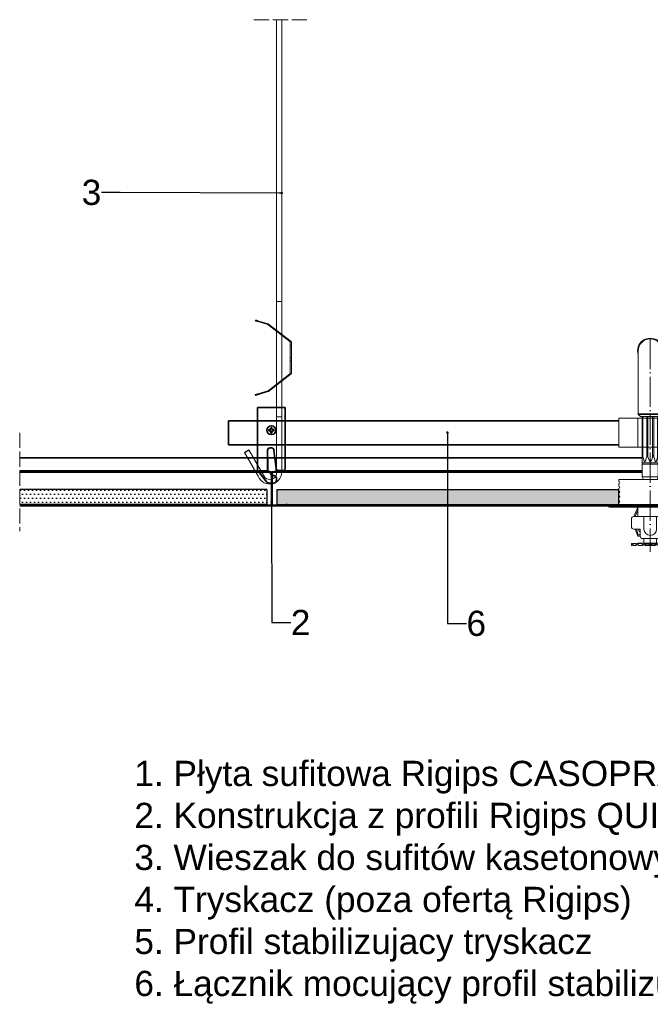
# Model space of a CAD drawing. Header units: millimetres. Extents: x 2242 to 3342, y 4916 to 5698.
# Tile 1 of 2: x 2242 to 2742, y 4916 to 5698. Entities that reach past the tile are written whole.
import ezdxf
from ezdxf import colors
from ezdxf.entities.mleader import LeaderData, LeaderLine
from ezdxf.math import Vec2, Vec3

# ---------------------------------------------------------------- set-up
doc = ezdxf.new("R2010")
doc.units = ezdxf.units.MM
doc.linetypes.add('ACAD_ISO02W100', pattern=[15, 12, -3])
doc.linetypes.add('ACAD_ISO04W100', pattern=[30, 24, -3, 0, -3])
for name, color, linetype, lineweight in [('_RIGIPS AKCESORIA', 7, 'Continuous', 15), ('_Rigips Profil', 7, 'Continuous', 35), ('_RIGIPS PŁYTA', 7, 'Continuous', 25), ('Koniec', 7, 'ACAD_ISO02W100', 9), ('os', 7, 'ACAD_ISO04W100', 9), ('Wymiary', 7, 'Continuous', 18)]:
    doc.layers.add(name, color=color, linetype=linetype, lineweight=lineweight)
doc.layers.add('_Rigips Plyta', color=7, linetype='Continuous')
doc.layers.add('wełna', color=7, linetype='BATTING')
doc.styles.get("Standard").update_dxf_attribs({"font": 'arial.ttf'})
doc.linetypes.add('BATTING', pattern='A,0.00254,-2.54,[134,ltypeshp.shx,S=2.54,R=0,X=-2.54,Y=0],-5.08,[134,ltypeshp.shx,S=2.54,R=180,X=2.54,Y=0],-2.54', length=10.16254)

# ---------------------------------------------------------------- blocks, each defined once
blk = doc.blocks.new('T24')
at = {"layer": '_Rigips Profil'}
for p, q in [((302.61, -139.67), (302.61, -129.54)), ((302.81, -129.34), (308.91, -129.34)), ((309.11, -129.54), (309.11, -139.67)), ((305.45, -140.31), (302.78, -139.87)), ((305.61, -140.51), (305.61, -166.64)), ((306.11, -140.51), (306.11, -166.64)), ((308.95, -139.87), (306.28, -140.31)), ((293.86, -167.24), (293.86, -166.44)), ((293.96, -166.34), (294.86, -166.34)), ((293.96, -167.34), (317.76, -167.34)), ((294.36, -166.84), (305.41, -166.84)), ((306.31, -166.84), (317.36, -166.84)), ((317.76, -166.34), (316.86, -166.34)), ((317.86, -167.24), (317.86, -166.44))]:
    blk.add_line(p, q, dxfattribs=at)
for centre, radius, start, end in [((302.81, -129.54), 0.2, 90, 180), ((308.91, -129.54), 0.2, 0, 90), ((302.81, -139.67), 0.2, 180, 260.53768), ((305.41, -140.51), 0.2, 0, 80.53768), ((306.31, -140.51), 0.2, 99.46232, 180), ((308.91, -139.67), 0.2, 279.46232, 0), ((293.96, -166.44), 0.1, 90, 180), ((293.96, -167.24), 0.1, 180, 270), ((305.41, -166.64), 0.2, 270, 0), ((306.31, -166.64), 0.2, 180, 270), ((317.76, -166.44), 0.1, 0, 90), ((317.76, -167.24), 0.1, 270, 0)]:
    blk.add_arc(centre, radius, start, end, dxfattribs=at)
blk = doc.blocks.new('wieszak')
for p, q in [((2361.55, 5697.99), (2361.54, 5382.75)), ((2365.55, 5697.99), (2365.54, 5382.75)), ((2361.55, 5474.31), (2361.54, 5337.01)), ((2365.56, 5474.31), (2365.54, 5340.74)), ((2365.54, 5382.75), (2361.54, 5382.75)), ((2346.88, 5335.74), (2336.08, 5354.46)), ((2352.21, 5334.51), (2339.54, 5356.46))]:
    blk.add_line(p, q)
blk.add_lwpolyline([(2365.54, 5474.31), (2361.54, 5474.31)], close=True)
at = {"color": 253, "lineweight": 0}
for points in [[(2344.62, 5459.03), (2344.79, 5459.58)], [(2346.58, 5458.4), (2346.46, 5458.44), (2346.34, 5458.47), (2346.22, 5458.5), (2346.12, 5458.55), (2346.01, 5458.58), (2345.9, 5458.61), (2345.81, 5458.64), (2345.72, 5458.67), (2345.63, 5458.7), (2345.54, 5458.73), (2345.45, 5458.75), (2345.37, 5458.77), (2345.3, 5458.8), (2345.22, 5458.82), (2345.15, 5458.85), (2345.09, 5458.86), (2345.03, 5458.88), (2344.97, 5458.91), (2344.92, 5458.92), (2344.87, 5458.94), (2344.83, 5458.95), (2344.79, 5458.96), (2344.76, 5458.97), (2344.72, 5458.99), (2344.7, 5459), (2344.68, 5459), (2344.66, 5459.01), (2344.64, 5459.01), (2344.63, 5459.02), (2344.62, 5459.03), (2344.63, 5459.03), (2344.64, 5459.02), (2344.66, 5459.02), (2344.68, 5459.01), (2344.7, 5459.01), (2344.72, 5459), (2344.76, 5459), (2344.79, 5458.99), (2344.83, 5458.97), (2344.87, 5458.96), (2344.92, 5458.95), (2344.97, 5458.94), (2345.03, 5458.92), (2345.09, 5458.91), (2345.15, 5458.88), (2345.22, 5458.86), (2345.3, 5458.85), (2345.37, 5458.82), (2345.45, 5458.8), (2345.54, 5458.77), (2345.63, 5458.75), (2345.72, 5458.73), (2345.81, 5458.7), (2345.9, 5458.67), (2346.01, 5458.64), (2346.12, 5458.61), (2346.22, 5458.58), (2346.34, 5458.55), (2346.46, 5458.51), (2346.58, 5458.47), (2354.44, 5456.11), (2354.44, 5456.04)], [(2346.75, 5458.96), (2354.83, 5456.54), (2354.83, 5456.61), (2346.75, 5459.04), (2346.62, 5459.07), (2346.51, 5459.1), (2346.39, 5459.13), (2346.29, 5459.17), (2346.18, 5459.2), (2346.08, 5459.23), (2345.98, 5459.26), (2345.88, 5459.28), (2345.79, 5459.31), (2345.7, 5459.34), (2345.62, 5459.36), (2345.54, 5459.38), (2345.46, 5459.4), (2345.39, 5459.43), (2345.32, 5459.45), (2345.26, 5459.46), (2345.2, 5459.48), (2345.14, 5459.49), (2345.09, 5459.51), (2345.04, 5459.52), (2344.99, 5459.54), (2344.96, 5459.54), (2344.92, 5459.55), (2344.89, 5459.56), (2344.86, 5459.57), (2344.84, 5459.58), (2344.82, 5459.58), (2344.81, 5459.58), (2344.8, 5459.58), (2344.79, 5459.58), (2344.8, 5459.58), (2344.81, 5459.58), (2344.82, 5459.57), (2344.84, 5459.56), (2344.86, 5459.55), (2344.89, 5459.54), (2344.92, 5459.54), (2344.96, 5459.52), (2344.99, 5459.51), (2345.04, 5459.49), (2345.09, 5459.48), (2345.14, 5459.46), (2345.2, 5459.45), (2345.26, 5459.42), (2345.32, 5459.4), (2345.39, 5459.38), (2345.46, 5459.36), (2345.54, 5459.34), (2345.62, 5459.31), (2345.7, 5459.28), (2345.79, 5459.26), (2345.88, 5459.22), (2345.98, 5459.2), (2346.08, 5459.17), (2346.18, 5459.13), (2346.29, 5459.1), (2346.39, 5459.07), (2346.51, 5459.04), (2346.62, 5459), (2346.75, 5458.96)], [(2345.13, 5458.89), (2345.3, 5459.45)], [(2345.13, 5458.85), (2345.3, 5459.41)], [(2346.58, 5458.47), (2346.75, 5459.04)], [(2346.75, 5458.96), (2346.58, 5458.4), (2354.44, 5456.04)], [(2354.44, 5456.11), (2354.62, 5456.05), (2354.77, 5455.94)], [(2354.77, 5455.87), (2354.62, 5455.97), (2354.44, 5456.04)], [(2354.53, 5456.01), (2354.53, 5456.08)], [(2354.62, 5455.97), (2354.62, 5456.05)], [(2354.7, 5455.93), (2354.7, 5456)], [(2371.99, 5442.47), (2354.77, 5455.87), (2354.77, 5455.94), (2371.99, 5442.55), (2371.99, 5442.47)], [(2354.77, 5455.87), (2354.77, 5455.94)], [(2355.16, 5456.44), (2355, 5456.54), (2354.83, 5456.61)], [(2354.83, 5456.54), (2355, 5456.47), (2355.16, 5456.37)], [(2354.92, 5456.51), (2354.92, 5456.58)], [(2355, 5456.47), (2355, 5456.54)], [(2355.08, 5456.42), (2355.08, 5456.49)], [(2355.16, 5456.37), (2373.01, 5442.47), (2373.01, 5442.55), (2355.16, 5456.44), (2355.16, 5456.37)], [(2355.16, 5456.37), (2355.16, 5456.44)], [(2361.61, 5450.59), (2361.99, 5451.09)], [(2363.37, 5449.21), (2363.43, 5449.15), (2363.51, 5449.1), (2363.58, 5449.04), (2363.65, 5448.98), (2363.73, 5448.92), (2363.8, 5448.87), (2363.87, 5448.81), (2363.94, 5448.76), (2364.01, 5448.7), (2364.08, 5448.65), (2364.15, 5448.61), (2364.21, 5448.55), (2364.28, 5448.5), (2364.33, 5448.45), (2364.4, 5448.41), (2364.46, 5448.36), (2364.51, 5448.32), (2364.57, 5448.27), (2364.62, 5448.23), (2364.68, 5448.2), (2364.73, 5448.15), (2364.77, 5448.12), (2364.82, 5448.08), (2364.86, 5448.05), (2364.9, 5448.02), (2364.93, 5447.99), (2364.96, 5447.97), (2365, 5447.94), (2365.03, 5447.92), (2365.05, 5447.9), (2365.08, 5447.88), (2365.1, 5447.87), (2365.11, 5447.86), (2365.13, 5447.84), (2365.14, 5447.84), (2365.14, 5447.84), (2365.15, 5447.83), (2365.15, 5447.84), (2365.14, 5447.84), (2365.14, 5447.84), (2365.12, 5447.86), (2365.1, 5447.87), (2365.09, 5447.88), (2365.06, 5447.9), (2365.04, 5447.92), (2365.01, 5447.94), (2364.98, 5447.97), (2364.95, 5447.99), (2364.92, 5448.02), (2364.87, 5448.05), (2364.83, 5448.08), (2364.79, 5448.12), (2364.74, 5448.15), (2364.69, 5448.2), (2364.65, 5448.23), (2364.6, 5448.27), (2364.54, 5448.32), (2364.48, 5448.36), (2364.42, 5448.41), (2364.37, 5448.45), (2364.3, 5448.5), (2364.24, 5448.55), (2364.17, 5448.61), (2364.11, 5448.65), (2364.04, 5448.7), (2363.97, 5448.76), (2363.9, 5448.81), (2363.83, 5448.87), (2363.76, 5448.92), (2363.69, 5448.98), (2363.61, 5449.04), (2363.54, 5449.1), (2363.47, 5449.15), (2363.39, 5449.21), (2363.32, 5449.27), (2363.25, 5449.33), (2363.18, 5449.37), (2363.11, 5449.43), (2363.03, 5449.49), (2362.96, 5449.55), (2362.89, 5449.6), (2362.82, 5449.65), (2362.75, 5449.71), (2362.68, 5449.76), (2362.61, 5449.82), (2362.55, 5449.87), (2362.48, 5449.92), (2362.43, 5449.96), (2362.36, 5450.01), (2362.3, 5450.05), (2362.25, 5450.1), (2362.19, 5450.14), (2362.14, 5450.19), (2362.08, 5450.23), (2362.03, 5450.26), (2361.99, 5450.3), (2361.94, 5450.33), (2361.9, 5450.37), (2361.86, 5450.39), (2361.83, 5450.42), (2361.8, 5450.45), (2361.76, 5450.47), (2361.73, 5450.5), (2361.71, 5450.51), (2361.68, 5450.53), (2361.67, 5450.55), (2361.65, 5450.56), (2361.63, 5450.57), (2361.62, 5450.58), (2361.62, 5450.59), (2361.61, 5450.59), (2361.62, 5450.58), (2361.62, 5450.57), (2361.64, 5450.56), (2361.66, 5450.55), (2361.67, 5450.53), (2361.7, 5450.51), (2361.72, 5450.5), (2361.75, 5450.47), (2361.78, 5450.45), (2361.81, 5450.42), (2361.85, 5450.39), (2361.89, 5450.37), (2361.93, 5450.33), (2361.97, 5450.3), (2362.02, 5450.26), (2362.07, 5450.23), (2362.12, 5450.19), (2362.16, 5450.14), (2362.22, 5450.1), (2362.28, 5450.05), (2362.34, 5450.01), (2362.39, 5449.96), (2362.46, 5449.92), (2362.52, 5449.87), (2362.59, 5449.82), (2362.66, 5449.76), (2362.72, 5449.71), (2362.79, 5449.65), (2362.86, 5449.6), (2362.93, 5449.55), (2363, 5449.49), (2363.07, 5449.43), (2363.15, 5449.37), (2363.22, 5449.33), (2363.29, 5449.27), (2363.37, 5449.21)], [(2363.75, 5449.7), (2363.83, 5449.64), (2363.89, 5449.59), (2363.97, 5449.53), (2364.04, 5449.47), (2364.11, 5449.42), (2364.19, 5449.37), (2364.25, 5449.31), (2364.33, 5449.25), (2364.39, 5449.2), (2364.47, 5449.15), (2364.53, 5449.1), (2364.6, 5449.05), (2364.66, 5449), (2364.72, 5448.95), (2364.78, 5448.9), (2364.84, 5448.86), (2364.9, 5448.81), (2364.96, 5448.77), (2365.01, 5448.73), (2365.06, 5448.69), (2365.11, 5448.65), (2365.15, 5448.61), (2365.2, 5448.58), (2365.24, 5448.55), (2365.28, 5448.52), (2365.32, 5448.49), (2365.35, 5448.47), (2365.38, 5448.44), (2365.42, 5448.42), (2365.44, 5448.4), (2365.46, 5448.38), (2365.48, 5448.37), (2365.5, 5448.35), (2365.51, 5448.34), (2365.52, 5448.33), (2365.53, 5448.33), (2365.54, 5448.33), (2365.54, 5448.32), (2365.54, 5448.33), (2365.53, 5448.33), (2365.52, 5448.34), (2365.51, 5448.35), (2365.49, 5448.37), (2365.47, 5448.38), (2365.45, 5448.4), (2365.42, 5448.42), (2365.4, 5448.44), (2365.37, 5448.47), (2365.33, 5448.49), (2365.3, 5448.52), (2365.26, 5448.55), (2365.22, 5448.58), (2365.18, 5448.61), (2365.13, 5448.65), (2365.08, 5448.69), (2365.03, 5448.73), (2364.98, 5448.77), (2364.92, 5448.81), (2364.87, 5448.86), (2364.81, 5448.9), (2364.75, 5448.95), (2364.69, 5449), (2364.62, 5449.05), (2364.56, 5449.1), (2364.49, 5449.15), (2364.42, 5449.2), (2364.36, 5449.25), (2364.29, 5449.31), (2364.22, 5449.37), (2364.15, 5449.42), (2364.07, 5449.47), (2364, 5449.53), (2363.93, 5449.59), (2363.85, 5449.64), (2363.78, 5449.7), (2363.7, 5449.76), (2363.64, 5449.82), (2363.56, 5449.87), (2363.49, 5449.93), (2363.42, 5449.99), (2363.34, 5450.05), (2363.27, 5450.1), (2363.2, 5450.15), (2363.13, 5450.2), (2363.07, 5450.26), (2363, 5450.31), (2362.93, 5450.36), (2362.87, 5450.41), (2362.81, 5450.46), (2362.75, 5450.5), (2362.69, 5450.55), (2362.63, 5450.59), (2362.57, 5450.64), (2362.52, 5450.68), (2362.47, 5450.72), (2362.42, 5450.76), (2362.38, 5450.79), (2362.33, 5450.82), (2362.29, 5450.86), (2362.25, 5450.89), (2362.21, 5450.91), (2362.18, 5450.95), (2362.15, 5450.97), (2362.12, 5450.99), (2362.09, 5451.01), (2362.07, 5451.03), (2362.05, 5451.05), (2362.03, 5451.05), (2362.02, 5451.06), (2362.01, 5451.07), (2362, 5451.08), (2361.99, 5451.09), (2361.99, 5451.08), (2362, 5451.07), (2362.01, 5451.06), (2362.03, 5451.05), (2362.04, 5451.05), (2362.06, 5451.03), (2362.08, 5451.01), (2362.11, 5450.99), (2362.13, 5450.97), (2362.16, 5450.95), (2362.2, 5450.91), (2362.23, 5450.89), (2362.27, 5450.86), (2362.31, 5450.82), (2362.35, 5450.79), (2362.4, 5450.76), (2362.45, 5450.72), (2362.5, 5450.68), (2362.55, 5450.64), (2362.61, 5450.59), (2362.66, 5450.55), (2362.72, 5450.5), (2362.78, 5450.46), (2362.84, 5450.41), (2362.91, 5450.36), (2362.98, 5450.31), (2363.04, 5450.26), (2363.11, 5450.2), (2363.17, 5450.15), (2363.25, 5450.1), (2363.31, 5450.05), (2363.38, 5449.99), (2363.46, 5449.93), (2363.53, 5449.87), (2363.61, 5449.82), (2363.68, 5449.76), (2363.75, 5449.7)], [(2363.38, 5449.22), (2363.76, 5449.72)], [(2363.38, 5449.19), (2363.76, 5449.69)], [(2365.15, 5447.83), (2365.54, 5448.32)], [(2371.99, 5442.55), (2372.15, 5442.39), (2372.28, 5442.19), (2372.35, 5441.97), (2372.38, 5441.74)], [(2372.38, 5441.67), (2372.35, 5441.9), (2372.28, 5442.12), (2372.15, 5442.32), (2371.99, 5442.47)], [(2372.15, 5442.32), (2372.15, 5442.39)], [(2372.28, 5442.12), (2372.28, 5442.19)], [(2372.35, 5441.9), (2372.35, 5441.97)], [(2372.38, 5417.63), (2372.38, 5441.67), (2372.38, 5441.74), (2372.38, 5417.71), (2372.38, 5417.63)], [(2372.38, 5441.67), (2372.38, 5441.74)], [(2372.38, 5437.89), (2372.38, 5438.29), (2372.38, 5438.68), (2372.38, 5439.05), (2372.38, 5439.39), (2372.38, 5439.7), (2372.38, 5439.96), (2372.38, 5440.16), (2372.38, 5440.32), (2372.38, 5440.42), (2372.38, 5440.44), (2372.38, 5440.42), (2372.38, 5440.32), (2372.38, 5440.16), (2372.38, 5439.96), (2372.38, 5439.7), (2372.38, 5439.39), (2372.38, 5439.05), (2372.38, 5438.68), (2372.38, 5438.29), (2372.38, 5437.89), (2373.4, 5437.89)], [(2372.38, 5437.89), (2372.38, 5438.29), (2372.38, 5438.68), (2372.38, 5439.05), (2372.38, 5439.39), (2372.38, 5439.7), (2372.38, 5439.96), (2372.38, 5440.16), (2372.38, 5440.32), (2372.38, 5440.42), (2372.38, 5440.44), (2372.38, 5440.42), (2372.38, 5440.32), (2372.38, 5440.16), (2372.38, 5439.96), (2372.38, 5439.7), (2372.38, 5439.39), (2372.38, 5439.05), (2372.38, 5438.68), (2372.38, 5438.29), (2372.38, 5437.89), (2373.4, 5437.89)], [(2373.4, 5439.7), (2372.38, 5439.7), (2373.4, 5439.7)], [(2373.4, 5439.7), (2372.38, 5439.7), (2373.4, 5439.7)], [(2373.4, 5441.74), (2373.37, 5441.97), (2373.3, 5442.19), (2373.18, 5442.39), (2373.01, 5442.55)], [(2373.01, 5442.47), (2373.18, 5442.32), (2373.3, 5442.12), (2373.37, 5441.9), (2373.4, 5441.67)], [(2373.18, 5442.32), (2373.18, 5442.39)], [(2373.3, 5442.12), (2373.3, 5442.19)], [(2373.37, 5441.9), (2373.37, 5441.97)], [(2373.4, 5441.67), (2373.4, 5417.63), (2373.4, 5417.71), (2373.4, 5441.74), (2373.4, 5441.67)], [(2373.4, 5441.67), (2373.4, 5441.74)], [(2372.38, 5436.33), (2372.38, 5435.98), (2372.38, 5435.64), (2372.38, 5435.31), (2372.38, 5435.02), (2372.38, 5434.77), (2372.38, 5434.56), (2372.38, 5434.42), (2372.38, 5434.32), (2372.38, 5434.29), (2372.38, 5434.32), (2372.38, 5434.42), (2372.38, 5434.56), (2372.38, 5434.77), (2372.38, 5435.02), (2372.38, 5435.31), (2372.38, 5435.64), (2372.38, 5435.98), (2372.38, 5436.33), (2372.38, 5436.69), (2372.38, 5437.04), (2372.38, 5437.36), (2372.38, 5437.65), (2372.38, 5437.9), (2372.38, 5438.11), (2372.38, 5438.26), (2372.38, 5438.35), (2372.38, 5438.38), (2372.38, 5438.35), (2372.38, 5438.26), (2372.38, 5438.11), (2372.38, 5437.9), (2372.38, 5437.65), (2372.38, 5437.36), (2372.38, 5437.04), (2372.38, 5436.69), (2372.38, 5436.33)], [(2372.38, 5432.23), (2372.38, 5432.16), (2372.38, 5432.03), (2372.38, 5431.84), (2372.38, 5431.61), (2372.38, 5431.32), (2372.38, 5430.99), (2372.38, 5430.63), (2372.38, 5430.26), (2372.38, 5429.86), (2372.38, 5429.46), (2372.38, 5429.07), (2372.38, 5428.68), (2372.38, 5428.33), (2372.38, 5428.01), (2372.38, 5427.73), (2372.38, 5427.5), (2372.38, 5427.32), (2372.38, 5427.2), (2372.38, 5427.14), (2372.38, 5427.14), (2372.38, 5427.21), (2372.38, 5427.33), (2372.38, 5427.51), (2372.38, 5427.75), (2372.38, 5428.03), (2372.38, 5428.36), (2372.38, 5428.71), (2372.38, 5429.09), (2372.38, 5429.49), (2372.38, 5429.89), (2372.38, 5430.28), (2372.38, 5430.66), (2372.38, 5431.02), (2372.38, 5431.35), (2372.38, 5431.62), (2372.38, 5431.86), (2372.38, 5432.04), (2372.38, 5432.17), (2372.38, 5432.24)], [(2373.4, 5429.45), (2373.4, 5429.05), (2373.4, 5428.67), (2373.4, 5428.29), (2373.4, 5427.94), (2373.4, 5427.61), (2373.4, 5427.33), (2373.4, 5427.09), (2373.4, 5426.9), (2373.4, 5426.76), (2373.4, 5426.67), (2373.4, 5426.65), (2373.4, 5426.67), (2373.4, 5426.76), (2373.4, 5426.9), (2373.4, 5427.09), (2373.4, 5427.33), (2373.4, 5427.61), (2373.4, 5427.94), (2373.4, 5428.29), (2373.4, 5428.67), (2373.4, 5429.05), (2373.4, 5429.45), (2373.4, 5429.86), (2373.4, 5430.25), (2373.4, 5430.62), (2373.4, 5430.98), (2373.4, 5431.3), (2373.4, 5431.58), (2373.4, 5431.82), (2373.4, 5432.02), (2373.4, 5432.16), (2373.4, 5432.24), (2373.4, 5432.27), (2373.4, 5432.24), (2373.4, 5432.16), (2373.4, 5432.02), (2373.4, 5431.82), (2373.4, 5431.58), (2373.4, 5431.3), (2373.4, 5430.98), (2373.4, 5430.62), (2373.4, 5430.25), (2373.4, 5429.86), (2373.4, 5429.45)], [(2373.4, 5432.23), (2373.4, 5432.24), (2373.4, 5432.17), (2373.4, 5432.04), (2373.4, 5431.86), (2373.4, 5431.62), (2373.4, 5431.35), (2373.4, 5431.02), (2373.4, 5430.66), (2373.4, 5430.28), (2373.4, 5429.89), (2373.4, 5429.49), (2373.4, 5429.09), (2373.4, 5428.71), (2373.4, 5428.36), (2373.4, 5428.03), (2373.4, 5427.75), (2373.4, 5427.51), (2373.4, 5427.33), (2373.4, 5427.21), (2373.4, 5427.14), (2373.4, 5427.14), (2373.4, 5427.2), (2373.4, 5427.32), (2373.4, 5427.5), (2373.4, 5427.73), (2373.4, 5428.01), (2373.4, 5428.33), (2373.4, 5428.68), (2373.4, 5429.07), (2373.4, 5429.46), (2373.4, 5429.86), (2373.4, 5430.26), (2373.4, 5430.63), (2373.4, 5430.99), (2373.4, 5431.32), (2373.4, 5431.61), (2373.4, 5431.84), (2373.4, 5432.03), (2373.4, 5432.16), (2373.4, 5432.23)], [(2372.38, 5429.7), (2373.4, 5429.7)], [(2372.38, 5429.67), (2373.4, 5429.67)], [(2372.38, 5427.14), (2373.4, 5427.14)], [(2372.38, 5423.04), (2372.38, 5422.69), (2372.38, 5422.35), (2372.38, 5422.02), (2372.38, 5421.73), (2372.38, 5421.48), (2372.38, 5421.27), (2372.38, 5421.13), (2372.38, 5421.03), (2372.38, 5421), (2372.38, 5421.03), (2372.38, 5421.13), (2372.38, 5421.27), (2372.38, 5421.48), (2372.38, 5421.73), (2372.38, 5422.02), (2372.38, 5422.35), (2372.38, 5422.69), (2372.38, 5423.04), (2372.38, 5423.4), (2372.38, 5423.75), (2372.38, 5424.07), (2372.38, 5424.36), (2372.38, 5424.61), (2372.38, 5424.81), (2372.38, 5424.97), (2372.38, 5425.06), (2372.38, 5425.09), (2372.38, 5425.06), (2372.38, 5424.97), (2372.38, 5424.81), (2372.38, 5424.61), (2372.38, 5424.36), (2372.38, 5424.07), (2372.38, 5423.75), (2372.38, 5423.4), (2372.38, 5423.04)], [(2354.77, 5403.43), (2371.99, 5416.83), (2371.99, 5416.9), (2354.77, 5403.51), (2354.77, 5403.43)], [(2373.01, 5416.83), (2355.16, 5402.94), (2355.16, 5403.02), (2373.01, 5416.9), (2373.01, 5416.83)], [(2371.99, 5416.9), (2372.15, 5417.07), (2372.28, 5417.26), (2372.35, 5417.48), (2372.38, 5417.71)], [(2372.38, 5417.63), (2372.35, 5417.4), (2372.28, 5417.19), (2372.15, 5416.99), (2371.99, 5416.83)], [(2372.15, 5416.99), (2372.15, 5417.07)], [(2372.28, 5417.19), (2372.28, 5417.26)], [(2372.35, 5417.4), (2372.35, 5417.48)], [(2372.38, 5417.63), (2372.38, 5417.71)], [(2373.4, 5417.71), (2373.37, 5417.48), (2373.3, 5417.26), (2373.18, 5417.07), (2373.01, 5416.9)], [(2373.01, 5416.83), (2373.18, 5416.99), (2373.3, 5417.19), (2373.37, 5417.4), (2373.4, 5417.63)], [(2373.18, 5416.99), (2373.18, 5417.07)], [(2373.3, 5417.19), (2373.3, 5417.26)], [(2373.37, 5417.4), (2373.37, 5417.48)], [(2373.4, 5417.63), (2373.4, 5417.71)], [(2363.37, 5410.16), (2363.29, 5410.11), (2363.22, 5410.06), (2363.15, 5410), (2363.07, 5409.94), (2363, 5409.88), (2362.93, 5409.83), (2362.86, 5409.77), (2362.79, 5409.72), (2362.72, 5409.66), (2362.66, 5409.61), (2362.59, 5409.56), (2362.52, 5409.51), (2362.46, 5409.46), (2362.39, 5409.41), (2362.34, 5409.36), (2362.28, 5409.32), (2362.22, 5409.27), (2362.16, 5409.23), (2362.12, 5409.19), (2362.07, 5409.15), (2362.02, 5409.12), (2361.97, 5409.07), (2361.93, 5409.04), (2361.89, 5409.01), (2361.85, 5408.98), (2361.81, 5408.95), (2361.78, 5408.93), (2361.75, 5408.9), (2361.72, 5408.88), (2361.7, 5408.86), (2361.67, 5408.85), (2361.66, 5408.83), (2361.64, 5408.81), (2361.62, 5408.8), (2361.62, 5408.8), (2361.61, 5408.79), (2361.62, 5408.79), (2361.62, 5408.8), (2361.63, 5408.8), (2361.65, 5408.81), (2361.67, 5408.83), (2361.68, 5408.85), (2361.71, 5408.86), (2361.73, 5408.88), (2361.76, 5408.9), (2361.8, 5408.93), (2361.83, 5408.95), (2361.86, 5408.98), (2361.9, 5409.01), (2361.94, 5409.04), (2361.99, 5409.07), (2362.03, 5409.12), (2362.08, 5409.15), (2362.14, 5409.19), (2362.19, 5409.23), (2362.25, 5409.27), (2362.3, 5409.32), (2362.36, 5409.36), (2362.43, 5409.41), (2362.48, 5409.46), (2362.55, 5409.51), (2362.61, 5409.56), (2362.68, 5409.61), (2362.75, 5409.66), (2362.82, 5409.72), (2362.89, 5409.77), (2362.96, 5409.83), (2363.03, 5409.88), (2363.11, 5409.94), (2363.18, 5410), (2363.25, 5410.06), (2363.32, 5410.11), (2363.39, 5410.16), (2363.47, 5410.22), (2363.54, 5410.28), (2363.61, 5410.34), (2363.69, 5410.39), (2363.76, 5410.45), (2363.83, 5410.51), (2363.9, 5410.56), (2363.97, 5410.61), (2364.04, 5410.67), (2364.11, 5410.72), (2364.17, 5410.78), (2364.24, 5410.83), (2364.3, 5410.88), (2364.37, 5410.92), (2364.42, 5410.97), (2364.48, 5411.01), (2364.54, 5411.06), (2364.6, 5411.1), (2364.65, 5411.15), (2364.69, 5411.19), (2364.74, 5411.22), (2364.79, 5411.26), (2364.83, 5411.29), (2364.87, 5411.33), (2364.92, 5411.35), (2364.95, 5411.38), (2364.98, 5411.41), (2365.01, 5411.43), (2365.04, 5411.46), (2365.06, 5411.47), (2365.09, 5411.49), (2365.1, 5411.51), (2365.12, 5411.52), (2365.14, 5411.53), (2365.14, 5411.54), (2365.15, 5411.55), (2365.14, 5411.55), (2365.14, 5411.54), (2365.13, 5411.53), (2365.11, 5411.52), (2365.1, 5411.51), (2365.08, 5411.49), (2365.05, 5411.47), (2365.03, 5411.46), (2365, 5411.43), (2364.96, 5411.41), (2364.93, 5411.38), (2364.9, 5411.35), (2364.86, 5411.33), (2364.82, 5411.29), (2364.77, 5411.26), (2364.73, 5411.22), (2364.68, 5411.19), (2364.62, 5411.15), (2364.57, 5411.1), (2364.51, 5411.06), (2364.46, 5411.01), (2364.4, 5410.97), (2364.33, 5410.92), (2364.28, 5410.88), (2364.21, 5410.83), (2364.15, 5410.78), (2364.08, 5410.72), (2364.01, 5410.67), (2363.94, 5410.61), (2363.87, 5410.56), (2363.8, 5410.51), (2363.73, 5410.45), (2363.65, 5410.39), (2363.58, 5410.34), (2363.51, 5410.28), (2363.43, 5410.22), (2363.37, 5410.16)], [(2361.61, 5408.79), (2361.99, 5408.29)], [(2363.75, 5409.67), (2363.68, 5409.61), (2363.61, 5409.56), (2363.53, 5409.5), (2363.46, 5409.44), (2363.38, 5409.39), (2363.31, 5409.34), (2363.25, 5409.28), (2363.17, 5409.22), (2363.11, 5409.17), (2363.04, 5409.12), (2362.98, 5409.07), (2362.91, 5409.02), (2362.84, 5408.97), (2362.78, 5408.92), (2362.72, 5408.87), (2362.66, 5408.82), (2362.61, 5408.78), (2362.55, 5408.74), (2362.5, 5408.7), (2362.45, 5408.66), (2362.4, 5408.62), (2362.35, 5408.58), (2362.31, 5408.55), (2362.27, 5408.52), (2362.23, 5408.48), (2362.2, 5408.46), (2362.16, 5408.43), (2362.13, 5408.41), (2362.11, 5408.39), (2362.08, 5408.36), (2362.06, 5408.35), (2362.04, 5408.34), (2362.03, 5408.32), (2362.01, 5408.31), (2362, 5408.3), (2361.99, 5408.3), (2361.99, 5408.29), (2362, 5408.3), (2362.01, 5408.3), (2362.02, 5408.31), (2362.03, 5408.32), (2362.05, 5408.34), (2362.07, 5408.35), (2362.09, 5408.36), (2362.12, 5408.39), (2362.15, 5408.41), (2362.18, 5408.43), (2362.21, 5408.46), (2362.25, 5408.48), (2362.29, 5408.52), (2362.33, 5408.55), (2362.38, 5408.58), (2362.42, 5408.62), (2362.47, 5408.66), (2362.52, 5408.7), (2362.57, 5408.74), (2362.63, 5408.78), (2362.69, 5408.82), (2362.75, 5408.87), (2362.81, 5408.92), (2362.87, 5408.97), (2362.93, 5409.02), (2363, 5409.07), (2363.07, 5409.12), (2363.13, 5409.17), (2363.2, 5409.22), (2363.27, 5409.28), (2363.34, 5409.34), (2363.42, 5409.39), (2363.49, 5409.44), (2363.56, 5409.5), (2363.64, 5409.56), (2363.7, 5409.61), (2363.78, 5409.67), (2363.85, 5409.73), (2363.93, 5409.79), (2364, 5409.84), (2364.07, 5409.9), (2364.15, 5409.96), (2364.22, 5410.01), (2364.29, 5410.07), (2364.36, 5410.12), (2364.42, 5410.17), (2364.49, 5410.23), (2364.56, 5410.28), (2364.62, 5410.33), (2364.69, 5410.38), (2364.75, 5410.43), (2364.81, 5410.47), (2364.87, 5410.52), (2364.92, 5410.56), (2364.98, 5410.61), (2365.03, 5410.65), (2365.08, 5410.69), (2365.13, 5410.73), (2365.18, 5410.76), (2365.22, 5410.79), (2365.26, 5410.83), (2365.3, 5410.86), (2365.33, 5410.88), (2365.37, 5410.91), (2365.4, 5410.93), (2365.42, 5410.96), (2365.45, 5410.97), (2365.47, 5411), (2365.49, 5411.01), (2365.51, 5411.02), (2365.52, 5411.03), (2365.53, 5411.04), (2365.54, 5411.05), (2365.54, 5411.06), (2365.54, 5411.05), (2365.53, 5411.05), (2365.52, 5411.04), (2365.51, 5411.03), (2365.5, 5411.02), (2365.48, 5411.01), (2365.46, 5411), (2365.44, 5410.97), (2365.42, 5410.96), (2365.38, 5410.93), (2365.35, 5410.91), (2365.32, 5410.88), (2365.28, 5410.86), (2365.24, 5410.83), (2365.2, 5410.79), (2365.15, 5410.76), (2365.11, 5410.73), (2365.06, 5410.69), (2365.01, 5410.65), (2364.96, 5410.61), (2364.9, 5410.56), (2364.84, 5410.52), (2364.78, 5410.47), (2364.72, 5410.43), (2364.66, 5410.38), (2364.6, 5410.33), (2364.53, 5410.28), (2364.47, 5410.23), (2364.39, 5410.17), (2364.33, 5410.12), (2364.25, 5410.07), (2364.19, 5410.01), (2364.11, 5409.96), (2364.04, 5409.9), (2363.97, 5409.84), (2363.89, 5409.79), (2363.83, 5409.73), (2363.75, 5409.67)], [(2363.38, 5410.18), (2363.76, 5409.68)], [(2363.38, 5410.16), (2363.76, 5409.66)], [(2365.15, 5411.55), (2365.54, 5411.06)], [(2346.58, 5400.9), (2346.46, 5400.87), (2346.34, 5400.84), (2346.22, 5400.8), (2346.12, 5400.77), (2346.01, 5400.74), (2345.9, 5400.71), (2345.81, 5400.68), (2345.72, 5400.65), (2345.63, 5400.62), (2345.54, 5400.6), (2345.45, 5400.58), (2345.37, 5400.55), (2345.3, 5400.53), (2345.22, 5400.51), (2345.15, 5400.49), (2345.09, 5400.48), (2345.03, 5400.46), (2344.97, 5400.44), (2344.92, 5400.43), (2344.87, 5400.41), (2344.83, 5400.4), (2344.79, 5400.4), (2344.76, 5400.39), (2344.72, 5400.38), (2344.7, 5400.37), (2344.68, 5400.36), (2344.66, 5400.36), (2344.64, 5400.35), (2344.63, 5400.35), (2344.62, 5400.35), (2344.63, 5400.35), (2344.63, 5400.36), (2344.64, 5400.36), (2344.66, 5400.37), (2344.68, 5400.38), (2344.7, 5400.39), (2344.72, 5400.4), (2344.76, 5400.4), (2344.79, 5400.42), (2344.83, 5400.43), (2344.87, 5400.44), (2344.92, 5400.46), (2344.97, 5400.48), (2345.03, 5400.49), (2345.09, 5400.51), (2345.15, 5400.53), (2345.22, 5400.56), (2345.3, 5400.58), (2345.37, 5400.6), (2345.45, 5400.62), (2345.54, 5400.66), (2345.63, 5400.68), (2345.72, 5400.71), (2345.81, 5400.74), (2345.9, 5400.77), (2346.01, 5400.8), (2346.12, 5400.84), (2346.22, 5400.87), (2346.34, 5400.9), (2346.46, 5400.94), (2346.58, 5400.98)], [(2344.62, 5400.35), (2344.79, 5399.79)], [(2346.75, 5400.42), (2346.62, 5400.38), (2346.51, 5400.35), (2346.39, 5400.31), (2346.29, 5400.27), (2346.18, 5400.24), (2346.08, 5400.21), (2345.98, 5400.18), (2345.88, 5400.15), (2345.79, 5400.12), (2345.7, 5400.09), (2345.62, 5400.07), (2345.54, 5400.04), (2345.46, 5400.02), (2345.39, 5399.99), (2345.32, 5399.97), (2345.26, 5399.95), (2345.2, 5399.94), (2345.14, 5399.91), (2345.09, 5399.9), (2345.04, 5399.88), (2344.99, 5399.87), (2344.96, 5399.85), (2344.92, 5399.85), (2344.89, 5399.83), (2344.86, 5399.82), (2344.84, 5399.81), (2344.82, 5399.81), (2344.81, 5399.81), (2344.8, 5399.8), (2344.79, 5399.8), (2344.79, 5399.79), (2344.8, 5399.79), (2344.81, 5399.8), (2344.82, 5399.8), (2344.84, 5399.81), (2344.86, 5399.81), (2344.89, 5399.81), (2344.92, 5399.82), (2344.96, 5399.83), (2344.99, 5399.85), (2345.04, 5399.85), (2345.09, 5399.87), (2345.14, 5399.88), (2345.2, 5399.9), (2345.26, 5399.91), (2345.32, 5399.94), (2345.39, 5399.95), (2345.46, 5399.97), (2345.54, 5399.99), (2345.62, 5400.02), (2345.7, 5400.04), (2345.79, 5400.07), (2345.88, 5400.09), (2345.98, 5400.12), (2346.08, 5400.15), (2346.18, 5400.17), (2346.29, 5400.21), (2346.39, 5400.24), (2346.51, 5400.27), (2346.62, 5400.31), (2346.75, 5400.35)], [(2345.13, 5400.53), (2345.3, 5399.97)], [(2345.13, 5400.49), (2345.3, 5399.93)], [(2346.75, 5400.35), (2346.58, 5400.9), (2354.44, 5403.26), (2354.44, 5403.33), (2346.58, 5400.98)], [(2346.58, 5400.98), (2346.75, 5400.42)], [(2346.75, 5400.42), (2354.83, 5402.84), (2354.83, 5402.77), (2355, 5402.84), (2355.16, 5402.94)], [(2346.75, 5400.35), (2354.83, 5402.77)], [(2354.44, 5403.33), (2354.62, 5403.41), (2354.77, 5403.51)], [(2354.77, 5403.43), (2354.62, 5403.33), (2354.44, 5403.26)], [(2354.53, 5403.29), (2354.53, 5403.37)], [(2354.62, 5403.33), (2354.62, 5403.41)], [(2354.7, 5403.38), (2354.7, 5403.46)], [(2354.77, 5403.43), (2354.77, 5403.51)], [(2355.16, 5403.02), (2355, 5402.92), (2354.83, 5402.84)], [(2354.92, 5402.8), (2354.92, 5402.88)], [(2355, 5402.84), (2355, 5402.92)], [(2355.08, 5402.88), (2355.08, 5402.96)], [(2355.16, 5402.94), (2355.16, 5403.02)]]:
    blk.add_lwpolyline(points, dxfattribs=at)
for centre, radius, start, end in [((2355.99, 5339.09), 9.7, 200.19809, 9.7997), ((2356.08, 5338.73), 5.72, 227.43539, 342.56245)]:
    blk.add_arc(centre, radius, start, end)
at = {"layer": 'wełna'}
blk.add_line((2336.08, 5354.46), (2339.54, 5356.46), dxfattribs=at)
blk = doc.blocks.new('_Dot')
at = {"color": 0, "linetype": 'ByBlock', "lineweight": -2}
blk.add_line((-0.5, 0), (-1, 0), dxfattribs=at)
at = {"color": 0, "linetype": 'ByBlock', "const_width": 0.5}
blk.add_lwpolyline([(-0.25, 0, 1), (0.25, 0, 1)], format="xyb", close=True, dxfattribs=at)
blk = doc.blocks.new('Tryskacz')
at = {"layer": '_RIGIPS AKCESORIA'}
h = blk.add_hatch(color=256, dxfattribs=at)
h.dxf.hatch_style = 1
h.paths.add_polyline_path([(2876.43, 5385.52), (2866.43, 5385.52), (2867.43, 5385.02), (2875.43, 5385.02)])
for p, q in [((2861.88, 5539.54), (2861.88, 5489.04)), ((2880.98, 5539.54), (2880.98, 5489.04)), ((2861.88, 5489.54), (2880.98, 5489.54)), ((2861.88, 5489.04), (2880.98, 5489.04)), ((2863.58, 5487.34), (2861.88, 5489.04)), ((2863.58, 5487.34), (2879.28, 5487.34)), ((2865.08, 5487.34), (2865.08, 5439.54)), ((2865.58, 5487.34), (2865.58, 5455.54)), ((2868.58, 5487.34), (2868.58, 5455.54)), ((2869.58, 5487.34), (2869.58, 5455.54)), ((2873.28, 5487.34), (2873.28, 5455.54)), ((2874.28, 5487.34), (2874.28, 5455.54)), ((2877.28, 5487.34), (2877.28, 5455.54)), ((2877.78, 5487.34), (2877.78, 5439.54)), ((2879.28, 5487.34), (2880.98, 5489.04)), ((2865.08, 5456.54), (2865.58, 5456.54)), ((2865.08, 5455.54), (2865.58, 5455.54)), ((2868.58, 5456.54), (2869.58, 5456.54)), ((2868.58, 5455.54), (2869.58, 5455.54)), ((2873.28, 5456.54), (2874.28, 5456.54)), ((2873.28, 5455.54), (2874.28, 5455.54)), ((2877.28, 5456.54), (2877.78, 5456.54)), ((2877.28, 5455.54), (2877.78, 5455.54)), ((2865.08, 5450.54), (2877.78, 5450.54)), ((2865.08, 5449.54), (2877.78, 5449.54)), ((2865.08, 5439.54), (2877.78, 5439.54)), ((2865.08, 5439.54), (2866.08, 5437.54)), ((2877.78, 5439.54), (2876.78, 5437.54)), ((2846.43, 5437.54), (2896.43, 5437.54)), ((2846.43, 5437.54), (2846.43, 5435.84)), ((2846.43, 5434.24), (2846.43, 5432.09)), ((2896.43, 5437.54), (2896.43, 5435.84)), ((2896.43, 5434.24), (2896.43, 5432.09)), ((2846.43, 5430.49), (2846.43, 5428.34)), ((2846.43, 5426.74), (2846.43, 5424.59)), ((2896.43, 5430.49), (2896.43, 5428.34)), ((2896.43, 5426.74), (2896.43, 5424.59)), ((2836.43, 5417.54), (2906.43, 5417.54)), ((2846.43, 5422.99), (2846.43, 5420.84)), ((2846.43, 5419.24), (2846.43, 5417.54)), ((2896.43, 5422.99), (2896.43, 5420.84)), ((2896.43, 5419.24), (2896.43, 5417.54)), ((2839.43, 5415.54), (2903.43, 5415.54)), ((2861.43, 5415.54), (2858.43, 5408.04)), ((2861.43, 5413.04), (2859.43, 5408.04)), ((2861.43, 5415.54), (2861.43, 5408.04)), ((2881.43, 5415.54), (2881.43, 5408.04)), ((2881.43, 5415.54), (2884.43, 5408.04)), ((2881.43, 5413.04), (2883.43, 5408.04)), ((2856.43, 5406.04), (2856.43, 5400.04)), ((2858.43, 5408.04), (2884.43, 5408.04)), ((2866.43, 5408.04), (2866.43, 5398.04)), ((2876.43, 5408.04), (2876.43, 5398.04)), ((2886.43, 5406.04), (2886.43, 5400.04)), ((2858.43, 5398.04), (2863.43, 5398.04)), ((2861.43, 5392.54), (2859.43, 5398.04)), ((2861.88, 5393.54), (2860.43, 5398.04)), ((2863.43, 5392.54), (2861.43, 5392.54)), ((2863.43, 5393.54), (2861.88, 5393.54)), ((2862.65, 5396.27), (2862.08, 5398.04)), ((2863.43, 5396.27), (2862.65, 5396.27)), ((2863.43, 5398.04), (2863.43, 5392.54)), ((2879.43, 5398.04), (2884.43, 5398.04)), ((2879.43, 5398.04), (2879.43, 5392.54)), ((2879.43, 5396.27), (2880.2, 5396.27)), ((2879.43, 5393.54), (2880.97, 5393.54)), ((2879.43, 5392.54), (2881.43, 5392.54)), ((2880.2, 5396.27), (2880.77, 5398.04)), ((2880.97, 5393.54), (2882.43, 5398.04)), ((2881.43, 5392.54), (2883.43, 5398.04)), ((2861.43, 5387.02), (2856.43, 5386.52)), ((2856.43, 5385.02), (2856.43, 5386.52)), ((2856.43, 5386.52), (2856.93, 5386.52)), ((2856.43, 5385.02), (2856.93, 5385.02)), ((2856.93, 5386.52), (2861.43, 5387.02)), ((2856.93, 5385.02), (2856.93, 5386.52)), ((2856.93, 5385.07), (2857.93, 5385.77)), ((2857.93, 5386.52), (2861.43, 5387.02)), ((2857.93, 5386.52), (2859.93, 5386.52)), ((2857.93, 5385.02), (2857.93, 5386.52)), ((2857.93, 5385.02), (2859.93, 5385.02)), ((2859.93, 5386.52), (2862.43, 5387.02)), ((2859.93, 5385.02), (2859.93, 5386.52)), ((2859.93, 5385.02), (2861.93, 5386.52)), ((2861.43, 5387.02), (2881.43, 5387.02)), ((2861.93, 5386.52), (2863.43, 5387.02)), ((2861.93, 5386.52), (2864.93, 5386.52)), ((2861.93, 5385.02), (2861.93, 5386.52)), ((2861.93, 5385.02), (2864.93, 5385.02)), ((2864.93, 5386.52), (2865.93, 5387.02)), ((2864.93, 5385.02), (2867.93, 5386.77)), ((2864.93, 5385.02), (2864.93, 5386.52)), ((2865.43, 5390.54), (2877.43, 5390.54)), ((2866.43, 5390.54), (2866.43, 5387.02)), ((2866.43, 5385.9), (2866.43, 5385.52)), ((2866.43, 5385.52), (2876.43, 5385.52)), ((2866.43, 5385.52), (2867.43, 5385.02)), ((2867.43, 5386.52), (2868.43, 5387.02)), ((2867.43, 5386.52), (2870.43, 5386.52)), ((2867.43, 5386.52), (2867.43, 5385.02)), ((2867.43, 5385.02), (2875.43, 5385.02)), ((2867.43, 5385.02), (2870.43, 5385.02)), ((2870.43, 5386.52), (2871.43, 5387.02)), ((2870.43, 5385.02), (2871.43, 5387.02)), ((2870.43, 5386.52), (2870.43, 5385.02)), ((2872.43, 5386.52), (2871.43, 5387.02)), ((2872.43, 5385.02), (2871.43, 5387.02)), ((2872.43, 5386.52), (2872.43, 5385.02)), ((2875.43, 5386.52), (2872.43, 5386.52)), ((2875.43, 5385.02), (2872.43, 5385.02)), ((2875.43, 5386.52), (2874.43, 5387.02)), ((2877.93, 5385.02), (2874.93, 5386.77)), ((2875.43, 5386.52), (2875.43, 5385.02)), ((2876.43, 5385.52), (2875.43, 5385.02)), ((2876.43, 5390.54), (2876.43, 5387.02)), ((2876.43, 5385.9), (2876.43, 5385.52)), ((2877.93, 5386.52), (2876.93, 5387.02)), ((2880.93, 5386.52), (2877.93, 5386.52)), ((2877.93, 5385.02), (2877.93, 5386.52)), ((2880.93, 5385.02), (2877.93, 5385.02)), ((2880.93, 5386.52), (2879.43, 5387.02)), ((2882.93, 5386.52), (2880.43, 5387.02)), ((2880.93, 5385.02), (2880.93, 5386.52)), ((2882.93, 5385.02), (2880.93, 5386.52)), ((2881.43, 5387.02), (2886.43, 5386.52)), ((2885.93, 5386.52), (2881.43, 5387.02)), ((2884.93, 5386.52), (2881.43, 5387.02)), ((2884.93, 5386.52), (2882.93, 5386.52)), ((2882.93, 5385.02), (2882.93, 5386.52)), ((2884.93, 5385.02), (2882.93, 5385.02)), ((2884.93, 5385.02), (2884.93, 5386.52)), ((2885.93, 5385.07), (2884.93, 5385.77)), ((2886.43, 5386.52), (2885.93, 5386.52)), ((2885.93, 5385.02), (2885.93, 5386.52)), ((2886.43, 5385.02), (2885.93, 5385.02)), ((2886.43, 5385.02), (2886.43, 5386.52))]:
    blk.add_line(p, q, dxfattribs=at)
for centre, radius, start, end in [((2871.43, 5539.54), 10.05, 341.85083, 198.14917), ((2871.43, 5539.54), 9.55, 0, 180), ((2846.43, 5435.04), 0.8, 270, 90), ((2846.43, 5431.29), 0.8, 270, 90), ((2896.43, 5435.04), 0.8, 90, 270), ((2896.43, 5431.29), 0.8, 90, 270), ((2846.43, 5427.54), 0.8, 270, 90), ((2846.43, 5423.79), 0.8, 270, 90), ((2896.43, 5427.54), 0.8, 90, 270), ((2896.43, 5423.79), 0.8, 90, 270), ((2840.02, 5419.68), 4.19, 210.82631, 261.79356), ((2846.43, 5420.04), 0.8, 270, 90), ((2896.43, 5420.04), 0.8, 90, 270), ((2902.83, 5419.68), 4.19, 278.20644, 329.17369), ((2858.43, 5406.04), 2, 90, 180), ((2884.43, 5406.04), 2, 0, 90), ((2858.43, 5400.04), 2, 180, 270), ((2865.43, 5392.54), 2, 180, 270), ((2871.43, 5398.04), 5, 180, 0), ((2877.43, 5392.54), 2, 270, 0), ((2884.43, 5400.04), 2, 270, 0)]:
    blk.add_arc(centre, radius, start, end, dxfattribs=at)
for points in [[(2865.58, 5455.54), (2867.08, 5451.54), (2868.58, 5455.54)], [(2869.58, 5455.54), (2871.43, 5451.54), (2873.28, 5455.54)], [(2874.28, 5455.54), (2875.78, 5451.54), (2877.28, 5455.54)]]:
    blk.add_spline(points, degree=3, dxfattribs=at)
at = {"layer": 'os'}
blk.add_line((2871.43, 5549.09), (2871.43, 5379.95), dxfattribs=at)
blk = doc.blocks.new('Łącznik Cross Lock')
at = {"layer": '_Rigips Profil'}
for p, q in [((1374.69, 6715.11), (1374.69, 6665.81)), ((1374.69, 6715.11), (1396.69, 6715.11)), ((1396.69, 6715.11), (1396.69, 6667.11)), ((1385.19, 6697.61), (1385.19, 6699.11)), ((1386.19, 6699.11), (1385.19, 6699.11)), ((1386.19, 6697.61), (1386.19, 6699.11)), ((1383.69, 6697.61), (1385.19, 6697.61)), ((1383.69, 6696.61), (1383.69, 6697.61)), ((1383.69, 6696.61), (1385.19, 6696.61)), ((1385.19, 6695.11), (1385.19, 6696.61)), ((1386.19, 6695.11), (1385.19, 6695.11)), ((1386.19, 6697.61), (1387.69, 6697.61)), ((1386.19, 6696.61), (1387.69, 6696.61)), ((1386.19, 6695.11), (1386.19, 6696.61)), ((1387.69, 6696.61), (1387.69, 6697.61)), ((1384.69, 6683.11), (1385.69, 6683.11)), ((1382.69, 6681.11), (1382.69, 6665.93)), ((1387.69, 6681.11), (1389.47, 6666.86)), ((1375.13, 6664.56), (1382.09, 6655.86)), ((1383.28, 6664.52), (1385.1, 6662.69)), ((1385.69, 6661.28), (1385.69, 6660.11)), ((1385.69, 6660.11), (1386.69, 6660.11)), ((1386.69, 6661.11), (1387.69, 6661.11)), ((1386.69, 6661.11), (1386.69, 6660.11)), ((1389.69, 6659.11), (1389.69, 6657.11)), ((1391.45, 6665.11), (1394.69, 6665.11)), ((1383.65, 6655.11), (1387.69, 6655.11))]:
    blk.add_line(p, q, dxfattribs=at)
blk.add_circle((1385.69, 6697.11), 3.5, dxfattribs=at)
for centre, start, end in [((1384.69, 6681.11), 90, 180), ((1385.69, 6681.11), 0, 90), ((1391.45, 6667.11), 187.12502, 270), ((1394.69, 6667.11), 270, 0), ((1376.69, 6665.81), 180, 218.65981), ((1376.69, 6665.81), 180, 218.65981), ((1384.69, 6665.93), 180, 225), ((1383.69, 6661.28), 360, 45), ((1387.69, 6659.11), 0, 90), ((1383.65, 6657.11), 218.65981, 270), ((1387.69, 6657.11), 270, 0)]:
    blk.add_arc(centre, 2, start, end, dxfattribs=at)

msp = doc.modelspace()

# ---------------------------------------------------------------- hatches: boundary and pattern name
at = {"layer": '_Rigips Plyta'}
h = msp.add_hatch(dxfattribs=at)
h.set_pattern_fill('DOTS', color=256, scale=2)
h.paths.add_polyline_path([(2283.16, 5318.62, -1), (2283.15, 5319.62, -1)], flags=16)
h.paths.add_polyline_path([(2242.42, 5325.12), (2242.42, 5313.12), (2438.45, 5313.12), (2438.45, 5325.12)])
h = msp.add_hatch(dxfattribs=at)
h.set_pattern_fill('DOTS', color=256, scale=2)
h.paths.add_polyline_path([(2717.22, 5325.12), (2446.39, 5325.12), (2446.39, 5313.12), (2717.22, 5313.12)])
h.paths.add_polyline_path([(3038.45, 5325.12), (2767.62, 5325.12), (2767.62, 5313.12), (3038.45, 5313.12)])

# ---------------------------------------------------------------- linework, layer by layer
at = {"layer": '_RIGIPS AKCESORIA'}
for p, q in [((2717.42, 5381.62), (2717.42, 5358.62)), ((2717.42, 5381.62), (2767.42, 5381.62)), ((2732.42, 5381.62), (2732.42, 5358.62)), ((2717.42, 5358.62), (2767.42, 5358.62))]:
    msp.add_line(p, q, dxfattribs=at)
at = {"layer": '_Rigips Profil'}
for p, q in [((2407.92, 5379.62), (2717.42, 5379.62)), ((2407.92, 5379.62), (2407.92, 5360.62)), ((2407.92, 5360.62), (2717.42, 5360.62)), ((2242.42, 5350.12), (2736.07, 5350.12)), ((2242.42, 5339.79), (2439.17, 5339.79)), ((2242.42, 5338.96), (2442.17, 5338.96)), ((2442.67, 5338.96), (2736.07, 5338.96)), ((2445.67, 5339.79), (2736.07, 5339.79)), ((2242.42, 5312.12), (3342.42, 5312.12))]:
    msp.add_line(p, q, dxfattribs=at)
at = {"layer": '_RIGIPS PŁYTA'}
for p, q in [((2438.45, 5325.12), (2242.42, 5325.12)), ((2438.45, 5325.12), (2438.45, 5313.12)), ((2446.39, 5325.12), (2717.22, 5325.12)), ((2446.39, 5325.12), (2446.39, 5313.12)), ((2717.22, 5325.12), (2717.22, 5313.12)), ((2438.45, 5313.12), (2242.42, 5313.12)), ((2446.39, 5313.12), (2717.22, 5313.12))]:
    msp.add_line(p, q, dxfattribs=at)
at = {"layer": 'Koniec'}
for p, q in [((2470.16, 5697.99), (2426.16, 5697.99)), ((2242.42, 5370.12), (2242.42, 5292.12))]:
    msp.add_line(p, q, dxfattribs=at)

# ---------------------------------------------------------------- block references
at = {"layer": '_RIGIPS AKCESORIA'}
for name, p in [('wieszak', (84.61, 0)), ('Tryskacz', (-129.01, -104.41))]:
    msp.add_blockref(name, p, dxfattribs=at)
at = {"layer": '_Rigips Profil'}
for name, p in [('Łącznik Cross Lock', (1056.27, -1324.98)), ('T24', (2136.56, 5479.46))]:
    msp.add_blockref(name, p, dxfattribs=at)

# ---------------------------------------------------------------- texts
at = {"insert": (2333.32, 5109.73), "char_height": 20, "width": 1093.9732, "attachment_point": 1}
msp.add_mtext('1. Płyta sufitowa Rigips CASOPRANO lub GYPTONE\\P2. Konstrukcja z profili Rigips QUICK-LOCK T24 lub T15 \\P3. Wieszak do sufitów kasetonowych RIGIPS\\P4. Tryskacz (poza ofertą Rigips)\\P5. Profil stabilizujacy tryskacz\\P6. Łącznik mocujący profil stabilizujacy do profili T24 lub T15', dxfattribs=at)

# ---------------------------------------------------------------- leaders
at = {"layer": 'Wymiary'}
ml = msp.add_multileader_mtext('Standard', dxfattribs=at)
ml.set_content('3', color=256)
ml.set_leader_properties()
ml.set_arrow_properties(name='DOT')
ml.build(insert=Vec2(0, 0))
ml.multileader.update_dxf_attribs({"dogleg_length": 0.36, "arrow_head_size": 2})
ctx = ml.context
ctx.base_point, ctx.char_height, ctx.arrow_head_size, ctx.landing_gap_size, ctx.plane_origin = Vec3(2293.91, 5560.76), 20, 2, 0.09, Vec3(2732.5, 5514.65)
ctx.text_align_type = 2
notes = []
notes.append((ctx, [(1, (1, 1, 0), (2322.09, 5560.76), (-1, 0), 14.91, [(0, [(2450.15, 5560.36)], 0, [])])]))
ctx.mtext.insert, ctx.mtext.alignment, ctx.mtext.flow_direction = Vec3(2307.1, 5570.94), 3, 5
ml = msp.add_multileader_mtext('Standard', dxfattribs=at)
ml.set_content('6', color=256)
ml.set_leader_properties()
ml.set_arrow_properties(name='DOT')
ml.build(insert=Vec2(0, 0))
ml.multileader.update_dxf_attribs({"dogleg_length": 0.36, "arrow_head_size": 2})
ctx = ml.context
ctx.base_point, ctx.char_height, ctx.arrow_head_size, ctx.landing_gap_size, ctx.plane_origin = Vec3(2596.58, 5218.71), 20, 2, 0.09, Vec3(2581.72, 5172.6)
notes.append((ctx, [(0, (1, 1, 0), (2581.68, 5218.71), (1, 0), 14.91, [(0, [(2581.56, 5370.3)], 0, [])])]))
ctx.mtext.insert, ctx.mtext.flow_direction = Vec3(2596.67, 5228.88), 5
ml = msp.add_multileader_mtext('Standard', dxfattribs=at)
ml.set_content('2', color=256)
ml.set_leader_properties()
ml.set_arrow_properties(name='DOT')
ml.build(insert=Vec2(0, 0))
ml.multileader.update_dxf_attribs({"dogleg_length": 0.36, "arrow_head_size": 2})
ctx = ml.context
ctx.base_point, ctx.char_height, ctx.arrow_head_size, ctx.landing_gap_size, ctx.plane_origin = Vec3(2457.26, 5219.51), 20, 2, 0.09, Vec3(2442.4, 5173.4)
notes.append((ctx, [(0, (1, 1, 0), (2442.36, 5219.51), (1, 0), 14.91, [(0, [(2442.17, 5315.05)], 0, [])])]))
ctx.mtext.insert, ctx.mtext.flow_direction = Vec3(2457.35, 5229.51), 5
for ctx, leaders in notes:
    for number, flags, end, landing, length, lines in leaders:
        leader = LeaderData()
        leader.index, (leader.has_last_leader_line, leader.has_dogleg_vector, leader.attachment_direction) = number, flags
        leader.last_leader_point, leader.dogleg_vector, leader.dogleg_length = Vec3(end), Vec3(landing), length
        for number, points, colour, breaks in lines:
            line = LeaderLine()
            line.index, line.vertices, line.color, line.breaks = number, Vec3.list(points), colors.encode_raw_color(colour), breaks
            leader.lines.append(line)
        ctx.leaders.append(leader)

doc.saveas('drawing.dxf')
